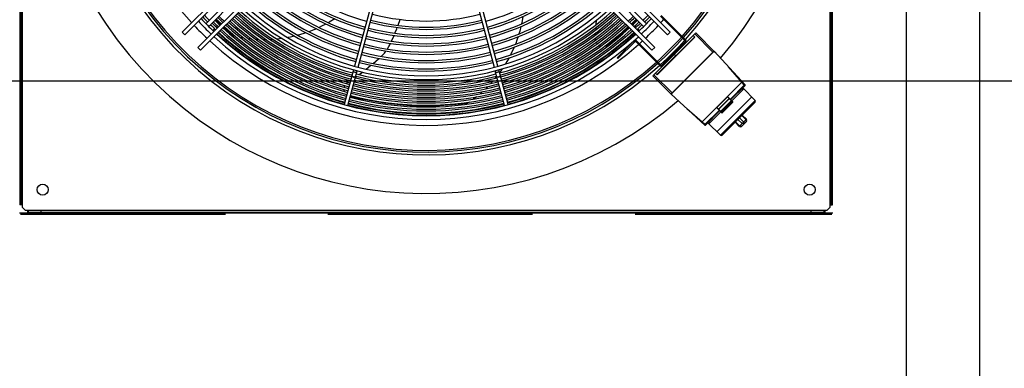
# Model space of a CAD drawing. Header units: centimetres. Extents: x -92429 to 178773, y 2337 to 428125.
# Tile 73 of 138: x 162424 to 162544, y 9222 to 9265. Entities that reach past the tile are written whole.
import ezdxf

# ---------------------------------------------------------------- set-up
doc = ezdxf.new("R2010")
doc.units = ezdxf.units.CM
doc.header["$LTSCALE"] = 50
doc.linetypes.add('Dach_Ist$0$DASHDOT2', pattern=[12.7, 6.35, -3.175, 0, -3.175])
doc.linetypes.add('DASHED', pattern=[0.75, 0.5, -0.25])
for name, color, linetype in [('Dach_Ist$0$ARCH_INFO_OSIE_IST', 179, 'Dach_Ist$0$DASHDOT2'), ('WL_rurociągi', 1, 'Continuous'), ('WL_urządzenia', 1, 'Continuous')]:
    doc.layers.add(name, color=color, linetype=linetype)

msp = doc.modelspace()

# ---------------------------------------------------------------- linework, layer by layer
at = {"layer": 'Dach_Ist$0$ARCH_INFO_OSIE_IST', "color": 8, "ltscale": 10}
msp.add_line((161514.32, 9257.62, 2170), (170738.27, 9257.62, 2170), dxfattribs=at)
at = {"layer": 'WL_rurociągi'}
for p, q in [((162541.27, 8844.62, 2170), (162541.27, 9737.62, 2170)), ((162532.32, 8864.81, 2170), (162532.32, 9717.44, 2170))]:
    msp.add_line(p, q, dxfattribs=at)
at = {"layer": 'WL_urządzenia', "color": 1, "linetype": 'Continuous'}
for p, q in [((162424.11, 9339.79, 2170), (162424.11, 9242.46, 2170)), ((162424.3, 9242.55, 2170), (162424.3, 9339.7, 2170)), ((162424.39, 9339.79, 2170), (162424.39, 9242.46, 2170)), ((162523.02, 9242.46, 2170), (162523.02, 9339.79, 2170)), ((162523.12, 9339.7, 2170), (162523.12, 9242.55, 2170)), ((162523.3, 9242.46, 2170), (162523.3, 9339.79, 2170)), ((162443.91, 9263.56, 2170), (162467.94, 9287.59, 2170)), ((162468.21, 9287.2, 2170), (162444.24, 9263.23, 2170)), ((162503.17, 9263.23, 2170), (162479.2, 9287.2, 2170)), ((162479.47, 9287.59, 2170), (162503.5, 9263.56, 2170)), ((162445.82, 9261.66, 2170), (162469.78, 9285.63, 2170)), ((162477.63, 9285.63, 2170), (162501.6, 9261.66, 2170)), ((162470.17, 9285.36, 2170), (162446.14, 9261.33, 2170)), ((162501.27, 9261.33, 2170), (162477.24, 9285.36, 2170)), ((162468.85, 9273.9, 2170), (162464.97, 9259.4, 2170)), ((162465.41, 9259.28, 2170), (162469.3, 9273.78, 2170)), ((162478.11, 9273.78, 2170), (162482, 9259.28, 2170)), ((162482.45, 9259.4, 2170), (162478.56, 9273.9, 2170)), ((162446.83, 9264.58, 2170), (162449.95, 9267.69, 2170)), ((162500.58, 9264.58, 2170), (162497.47, 9267.69, 2170)), ((162447.16, 9264.25, 2170), (162450.27, 9267.36, 2170)), ((162497.14, 9267.36, 2170), (162500.25, 9264.25, 2170)), ((162462.54, 9265.17, 2170), (162461.86, 9264.75, 2170)), ((162485.52, 9265.46, 2170), (162485.38, 9264.67, 2170)), ((162502.29, 9265.49, 2170), (162505.3, 9262.48, 2170)), ((162502.38, 9265.59, 2170), (162505.4, 9262.58, 2170)), ((162447.87, 9263.97, 2170), (162447.66, 9263.77, 2170)), ((162448.61, 9264.46, 2170), (162447.98, 9265.07, 2170)), ((162448.21, 9264.32, 2170), (162448.06, 9264.17, 2170)), ((162449.49, 9263.66, 2170), (162448.95, 9264.14, 2170)), ((162460.3, 9263.96, 2170), (162460, 9263.83, 2170)), ((162460.94, 9264.26, 2170), (162460.63, 9264.11, 2170)), ((162461.47, 9264.53, 2170), (162460.94, 9264.26, 2170)), ((162461.86, 9264.75, 2170), (162461.77, 9264.7, 2170)), ((162469.9, 9263.41, 2170), (162470.12, 9263.95, 2170)), ((162470.12, 9263.95, 2170), (162470.18, 9264.12, 2170)), ((162470.29, 9264.39, 2170), (162470.55, 9265.1, 2170)), ((162485.28, 9264.24, 2170), (162485.13, 9263.66, 2170)), ((162485.38, 9264.67, 2170), (162485.36, 9264.57, 2170)), ((162494.45, 9263.86, 2170), (162494.46, 9264.13, 2170)), ((162494.47, 9264.5, 2170), (162494.49, 9265.01, 2170)), ((162498.46, 9264.14, 2170), (162496.86, 9262.75, 2170)), ((162499.15, 9264.8, 2170), (162498.8, 9264.46, 2170)), ((162499.43, 9265.07, 2170), (162499.15, 9264.8, 2170)), ((162499.35, 9264.17, 2170), (162499.2, 9264.32, 2170)), ((162499.75, 9263.77, 2170), (162499.55, 9263.97, 2170)), ((162444.24, 9263.23, 2170), (162443.91, 9263.56, 2170)), ((162450, 9263.22, 2170), (162449.49, 9263.66, 2170)), ((162450.08, 9263.16, 2170), (162450, 9263.22, 2170)), ((162450.24, 9263.07, 2170), (162450.08, 9263.16, 2170)), ((162450.39, 9263.02, 2170), (162450.24, 9263.07, 2170)), ((162450.42, 9263.02, 2170), (162450.39, 9263.02, 2170)), ((162451.45, 9262.82, 2170), (162451.01, 9262.89, 2170)), ((162452.42, 9262.69, 2170), (162452, 9262.74, 2170)), ((162456.11, 9262.77, 2170), (162455.48, 9262.69, 2170)), ((162457.14, 9262.95, 2170), (162456.81, 9262.88, 2170)), ((162457.65, 9263.06, 2170), (162457.14, 9262.95, 2170)), ((162458.14, 9263.19, 2170), (162458.04, 9263.16, 2170)), ((162459.03, 9263.46, 2170), (162458.14, 9263.19, 2170)), ((162460, 9263.83, 2170), (162459.39, 9263.59, 2170)), ((162469.47, 9262.44, 2170), (162469.78, 9263.14, 2170)), ((162484.92, 9262.99, 2170), (162484.82, 9262.68, 2170)), ((162485.13, 9263.66, 2170), (162485.03, 9263.33, 2170)), ((162494.37, 9262.79, 2170), (162494.38, 9262.85, 2170)), ((162494.37, 9262.73, 2170), (162494.37, 9262.79, 2170)), ((162494.38, 9262.58, 2170), (162494.37, 9262.73, 2170)), ((162494.41, 9263.22, 2170), (162494.43, 9263.49, 2170)), ((162494.41, 9263.21, 2170), (162494.41, 9263.22, 2170)), ((162496.86, 9262.75, 2170), (162495.86, 9261.97, 2170)), ((162506.61, 9263.46, 2170), (162501.37, 9258.22, 2170)), ((162501.88, 9258.36, 2170), (162506.47, 9262.95, 2170)), ((162506.48, 9262.94, 2170), (162501.89, 9258.35, 2170)), ((162503.5, 9263.56, 2170), (162503.17, 9263.23, 2170)), ((162504.81, 9262.97, 2170), (162504.91, 9263.07, 2170)), ((162506.28, 9263.13, 2170), (162506.48, 9262.94, 2170)), ((162506.48, 9263.33, 2170), (162508.71, 9261.1, 2170)), ((162506.61, 9263.46, 2170), (162509.04, 9261.04, 2170)), ((162446.14, 9261.33, 2170), (162445.82, 9261.66, 2170)), ((162453.33, 9262.63, 2170), (162452.94, 9262.65, 2170)), ((162453.98, 9262.62, 2170), (162453.83, 9262.62, 2170)), ((162454.2, 9262.62, 2170), (162453.98, 9262.62, 2170)), ((162455.03, 9262.66, 2170), (162454.68, 9262.63, 2170)), ((162468.97, 9261.49, 2170), (162469, 9261.52, 2170)), ((162469, 9261.52, 2170), (162469.16, 9261.79, 2170)), ((162469.16, 9261.79, 2170), (162469.26, 9262, 2170)), ((162469.26, 9262, 2170), (162469.35, 9262.18, 2170)), ((162484.44, 9261.71, 2170), (162484.05, 9260.86, 2170)), ((162484.82, 9262.68, 2170), (162484.59, 9262.06, 2170)), ((162494.52, 9262.21, 2170), (162494.46, 9262.3, 2170)), ((162494.58, 9262.12, 2170), (162494.52, 9262.21, 2170)), ((162494.92, 9261.86, 2170), (162494.79, 9261.93, 2170)), ((162495.01, 9261.83, 2170), (162494.92, 9261.86, 2170)), ((162495.46, 9261.79, 2170), (162495.43, 9261.79, 2170)), ((162495.63, 9261.84, 2170), (162495.46, 9261.79, 2170)), ((162495.8, 9261.92, 2170), (162495.63, 9261.84, 2170)), ((162495.86, 9261.97, 2170), (162495.8, 9261.92, 2170)), ((162499.07, 9262.48, 2170), (162497.01, 9260.41, 2170)), ((162499.17, 9262.38, 2170), (162497.11, 9260.32, 2170)), ((162499.24, 9262.45, 2170), (162499.32, 9262.53, 2170)), ((162502.25, 9259.43, 2170), (162499.24, 9262.45, 2170)), ((162499.32, 9262.53, 2170), (162499.34, 9262.54, 2170)), ((162499.34, 9262.54, 2170), (162502.35, 9259.53, 2170)), ((162501.6, 9261.66, 2170), (162501.27, 9261.33, 2170)), ((162502.48, 9259.53, 2170), (162505.3, 9262.35, 2170)), ((162467.9, 9260.3, 2170), (162467.95, 9260.35, 2170)), ((162468.21, 9260.58, 2170), (162468.22, 9260.59, 2170)), ((162468.22, 9260.59, 2170), (162468.38, 9260.75, 2170)), ((162468.38, 9260.75, 2170), (162468.61, 9260.99, 2170)), ((162468.61, 9260.99, 2170), (162468.8, 9261.23, 2170)), ((162483.82, 9260.42, 2170), (162483.56, 9259.96, 2170)), ((162484.05, 9260.86, 2170), (162484.01, 9260.77, 2170)), ((162497.01, 9260.41, 2170), (162497.11, 9260.32, 2170)), ((162497.66, 9261.07, 2170), (162497.76, 9260.97, 2170)), ((162508.85, 9261.22, 2170), (162503.61, 9255.98, 2170)), ((162503.73, 9256.12, 2170), (162508.71, 9261.1, 2170)), ((162503.99, 9260.84, 2170), (162504.18, 9260.66, 2170)), ((162504.17, 9260.65, 2170), (162503.99, 9260.84, 2170)), ((162508.71, 9261.1, 2170), (162508.74, 9261.13, 2170)), ((162508.74, 9261.13, 2170), (162508.76, 9261.15, 2170)), ((162508.76, 9261.15, 2170), (162508.78, 9261.17, 2170)), ((162508.78, 9261.17, 2170), (162508.81, 9261.19, 2170)), ((162508.81, 9261.19, 2170), (162508.82, 9261.21, 2170)), ((162508.82, 9261.21, 2170), (162508.84, 9261.22, 2170)), ((162508.84, 9261.22, 2170), (162508.85, 9261.22, 2170)), ((162508.85, 9261.22, 2170), (162508.85, 9261.22, 2170)), ((162512.65, 9257.1, 2170), (162508.85, 9261.22, 2170)), ((162509.04, 9261.04, 2170), (162509.03, 9261.03, 2170)), ((162466.4, 9259.04, 2170), (162466.97, 9259.5, 2170)), ((162467.24, 9259.73, 2170), (162467.9, 9260.3, 2170)), ((162483.56, 9259.96, 2170), (162483.39, 9259.67, 2170)), ((162501.76, 9259.92, 2170), (162501.86, 9260.02, 2170)), ((162512.22, 9257.45, 2170), (162510.6, 9259.32, 2170)), ((162464.85, 9258.95, 2170), (162463.71, 9254.7, 2170)), ((162464.15, 9254.58, 2170), (162465.29, 9258.83, 2170)), ((162465.09, 9258.06, 2170), (162465.22, 9258.15, 2170)), ((162465.51, 9258.36, 2170), (162465.92, 9258.67, 2170)), ((162483.26, 9254.58, 2170), (162482.12, 9258.83, 2170)), ((162482.31, 9258.12, 2170), (162482.14, 9257.92, 2170)), ((162483.71, 9254.7, 2170), (162482.57, 9258.95, 2170)), ((162483, 9259.07, 2170), (162482.66, 9258.59, 2170)), ((162503.79, 9255.79, 2170), (162501.37, 9258.22, 2170)), ((162501.5, 9258.35, 2170), (162503.73, 9256.12, 2170)), ((162501.89, 9258.35, 2170), (162501.7, 9258.55, 2170)), ((162511.6, 9258.24, 2170), (162512.51, 9257.18, 2170)), ((162463.7, 9256.82, 2170), (162463.73, 9256.92, 2170)), ((162463.73, 9256.92, 2170), (162463.77, 9257.02, 2170)), ((162463.94, 9257.26, 2170), (162464.05, 9257.36, 2170)), ((162464.05, 9257.36, 2170), (162464.1, 9257.39, 2170)), ((162464.1, 9257.39, 2170), (162464.15, 9257.42, 2170)), ((162464.46, 9257.63, 2170), (162464.5, 9257.65, 2170)), ((162464.46, 9257.63, 2170), (162464.46, 9257.63, 2170)), ((162481.25, 9256.92, 2170), (162480.97, 9256.64, 2170)), ((162481.69, 9257.39, 2170), (162481.59, 9257.28, 2170)), ((162481.84, 9257.56, 2170), (162481.69, 9257.39, 2170)), ((162507.38, 9252.61, 2170), (162512.22, 9257.45, 2170)), ((162512.25, 9257.42, 2170), (162507.41, 9252.58, 2170)), ((162512.61, 9257.14, 2170), (162510.81, 9255.33, 2170)), ((162512.64, 9257.04, 2170), (162510.87, 9255.27, 2170)), ((162512.22, 9257.45, 2170), (162512.25, 9257.42, 2170)), ((162512.52, 9257.11, 2170), (162512.25, 9257.42, 2170)), ((162512.35, 9256.74, 2170), (162513.88, 9255.21, 2170)), ((162512.52, 9257.11, 2170), (162512.58, 9257.17, 2170)), ((162463.71, 9256.39, 2170), (162463.68, 9256.54, 2170)), ((162463.73, 9256.3, 2170), (162463.71, 9256.39, 2170)), ((162463.98, 9255.93, 2170), (162463.96, 9255.95, 2170)), ((162464.03, 9255.89, 2170), (162463.98, 9255.93, 2170)), ((162465.6, 9255.42, 2170), (162464.45, 9255.7, 2170)), ((162479.85, 9255.64, 2170), (162479.5, 9255.37, 2170)), ((162480.59, 9256.28, 2170), (162480.28, 9256, 2170)), ((162503.61, 9255.99, 2170), (162503.62, 9256.01, 2170)), ((162503.61, 9255.98, 2170), (162503.61, 9255.99, 2170)), ((162503.61, 9255.98, 2170), (162503.61, 9255.98, 2170)), ((162503.61, 9255.98, 2170), (162507.73, 9252.19, 2170)), ((162503.62, 9256.01, 2170), (162503.64, 9256.02, 2170)), ((162503.64, 9256.02, 2170), (162503.66, 9256.05, 2170)), ((162503.66, 9256.05, 2170), (162503.68, 9256.07, 2170)), ((162503.68, 9256.07, 2170), (162503.7, 9256.1, 2170)), ((162503.7, 9256.1, 2170), (162503.73, 9256.12, 2170)), ((162503.8, 9255.8, 2170), (162503.79, 9255.79, 2170)), ((162509.19, 9251.37, 2170), (162513.46, 9255.64, 2170)), ((162510.49, 9255.63, 2170), (162509.2, 9254.34, 2170)), ((162511.12, 9254.99, 2170), (162510.49, 9255.63, 2170)), ((162510.51, 9255.64, 2170), (162511.12, 9255.02, 2170)), ((162511, 9255.14, 2170), (162512.47, 9256.62, 2170)), ((162512.25, 9256.65, 2170), (162512.37, 9256.52, 2170)), ((162468.63, 9254.86, 2170), (162465.6, 9255.42, 2170)), ((162471.72, 9254.56, 2170), (162468.63, 9254.86, 2170)), ((162474.83, 9254.52, 2170), (162471.72, 9254.56, 2170)), ((162477.91, 9254.75, 2170), (162474.83, 9254.52, 2170)), ((162478.58, 9254.83, 2170), (162477.91, 9254.75, 2170)), ((162478.68, 9254.85, 2170), (162478.58, 9254.83, 2170)), ((162478.85, 9254.91, 2170), (162478.68, 9254.85, 2170)), ((162478.99, 9254.99, 2170), (162478.85, 9254.91, 2170)), ((162479.01, 9255.01, 2170), (162478.99, 9254.99, 2170)), ((162509.2, 9254.34, 2170), (162509.84, 9253.71, 2170)), ((162509.81, 9253.71, 2170), (162509.2, 9254.32, 2170)), ((162509.4, 9254.14, 2170), (162510.69, 9255.43, 2170)), ((162510.7, 9255.41, 2170), (162509.42, 9254.13, 2170)), ((162509.62, 9250.95, 2170), (162513.88, 9255.21, 2170)), ((162509.67, 9253.88, 2170), (162510.95, 9255.16, 2170)), ((162510.96, 9255.16, 2170), (162509.67, 9253.87, 2170)), ((162509.8, 9253.89, 2170), (162510.94, 9255.03, 2170)), ((162513.88, 9255.01, 2170), (162509.82, 9250.95, 2170)), ((162510.93, 9255, 2170), (162509.83, 9253.9, 2170)), ((162509.84, 9253.88, 2170), (162510.95, 9254.99, 2170)), ((162511.12, 9254.99, 2170), (162509.84, 9253.71, 2170)), ((162509.91, 9253.81, 2170), (162511.02, 9254.92, 2170)), ((162511.01, 9254.91, 2170), (162510.93, 9254.99, 2170)), ((162511.05, 9254.92, 2170), (162510.94, 9255.03, 2170)), ((162511.02, 9254.92, 2170), (162510.95, 9254.99, 2170)), ((162511.04, 9254.93, 2170), (162511.11, 9255, 2170)), ((162505.51, 9254.23, 2170), (162507.38, 9252.61, 2170)), ((162507.65, 9252.32, 2170), (162506.59, 9253.23, 2170)), ((162509.5, 9254.02, 2170), (162507.69, 9252.22, 2170)), ((162509.56, 9253.96, 2170), (162507.79, 9252.19, 2170)), ((162508.21, 9252.36, 2170), (162509.69, 9253.83, 2170)), ((162509.91, 9253.78, 2170), (162509.8, 9253.89, 2170)), ((162509.83, 9253.72, 2170), (162509.9, 9253.79, 2170)), ((162509.92, 9253.82, 2170), (162509.84, 9253.91, 2170)), ((162509.84, 9253.88, 2170), (162509.91, 9253.81, 2170)), ((162509.84, 9253.71, 2170), (162509.84, 9253.71, 2170)), ((162512.75, 9252.83, 2170), (162512.22, 9253.36, 2170)), ((162512.29, 9253.42, 2170), (162512.81, 9252.9, 2170)), ((162507.38, 9252.61, 2170), (162507.41, 9252.58, 2170)), ((162507.41, 9252.58, 2170), (162507.72, 9252.31, 2170)), ((162507.72, 9252.31, 2170), (162507.66, 9252.25, 2170)), ((162508.09, 9252.48, 2170), (162509.62, 9250.95, 2170)), ((162508.19, 9252.58, 2170), (162508.31, 9252.46, 2170)), ((162511.41, 9252.54, 2170), (162511.93, 9252.02, 2170)), ((162511.47, 9252.61, 2170), (162512, 9252.08, 2170)), ((162512.28, 9252.37, 2170), (162511.76, 9252.89, 2170)), ((162512.81, 9252.9, 2170), (162511.93, 9252.02, 2170)), ((162511.94, 9253.07, 2170), (162512.46, 9252.55, 2170)), ((162512.81, 9252.63, 2170), (162512.2, 9252.02, 2170)), ((162424.11, 9244.12, 2170), (162424.3, 9244.12, 2170)), ((162424.11, 9244.12, 2170), (162424.3, 9244.12, 2170)), ((162523.3, 9244.12, 2170), (162523.12, 9244.12, 2170)), ((162424.11, 9242.55, 2170), (162424.3, 9242.55, 2170)), ((162424.39, 9242.46, 2170), (162424.11, 9242.46, 2170)), ((162424.3, 9242.46, 2170), (162424.3, 9242.55, 2170)), ((162424.39, 9242.46, 2170), (162424.39, 9242.18, 2170)), ((162523.02, 9242.46, 2170), (162523.3, 9242.46, 2170)), ((162523.02, 9242.18, 2170), (162523.02, 9242.46, 2170)), ((162523.12, 9242.55, 2170), (162523.12, 9242.46, 2170)), ((162523.12, 9242.55, 2170), (162523.3, 9242.55, 2170)), ((162523.35, 9241.44, 2170), (162424.07, 9241.44, 2170)), ((162424.39, 9242.18, 2170), (162424.76, 9241.81, 2170)), ((162424.76, 9241.81, 2170), (162425.04, 9241.81, 2170)), ((162425.04, 9241.81, 2170), (162425.04, 9241.53, 2170)), ((162425.04, 9241.81, 2170), (162522.37, 9241.81, 2170)), ((162425.13, 9241.71, 2170), (162425.04, 9241.71, 2170)), ((162425.04, 9241.53, 2170), (162522.37, 9241.53, 2170)), ((162522.28, 9241.71, 2170), (162425.13, 9241.71, 2170)), ((162425.13, 9241.71, 2170), (162425.13, 9241.53, 2170)), ((162426.71, 9241.53, 2170), (162426.71, 9241.71, 2170)), ((162520.71, 9241.53, 2170), (162520.71, 9241.71, 2170)), ((162522.37, 9241.71, 2170), (162522.28, 9241.71, 2170)), ((162522.28, 9241.53, 2170), (162522.28, 9241.71, 2170)), ((162522.37, 9241.81, 2170), (162522.37, 9241.53, 2170)), ((162522.37, 9241.81, 2170), (162522.65, 9241.81, 2170)), ((162522.65, 9241.81, 2170), (162523.02, 9242.18, 2170))]:
    msp.add_line(p, q, dxfattribs=at)
at = {"layer": 'WL_urządzenia', "color": 1, "linetype": 'DASHED'}
msp.add_line((162424.2, 9241.3, 2170), (162523.21, 9241.3, 2170), dxfattribs=at)
at = {"layer": 'WL_urządzenia', "color": 1, "linetype": 'Continuous'}
for points in [[(162504.19, 9260.64, 0.207794), (162504.17, 9260.65)], [(162504.19, 9260.64, -0.207794), (162504.18, 9260.66)], [(162464.65, 9258.23, -0.407676), (162464.83, 9257.99, -0.407676), (162465.1, 9258.11)], [(162464.79, 9258.74, -0.037253), (162465.01, 9258.68, -0.037253), (162465.24, 9258.62)], [(162482.17, 9258.62, -0.037253), (162482.4, 9258.68, -0.037253), (162482.62, 9258.74)], [(162482.31, 9258.11, -0.407676), (162482.59, 9257.99, -0.407676), (162482.76, 9258.23)], [(162512.22, 9257.45, -0.050409), (162512.26, 9257.48)], [(162512.22, 9257.45, -0.039903), (162512.26, 9257.48)], [(162512.25, 9257.42, -0.395256), (162512.26, 9257.48)], [(162512.51, 9257.18, 0.383826), (162512.52, 9257.11)], [(162510.51, 9255.64, -0.279695), (162510.49, 9255.63)], [(162509.2, 9254.34, -0.279695), (162509.2, 9254.32)], [(162510.7, 9255.44, 0.039959), (162510.69, 9255.43)], [(162510.7, 9255.44, 0.413807), (162510.7, 9255.41)], [(162510.93, 9255, -0.080505), (162510.94, 9255.03)], [(162510.93, 9255, 0.372564), (162510.95, 9255)], [(162510.94, 9255.03, 0.05258), (162510.95, 9255)], [(162510.95, 9255.16, -0.390705), (162510.96, 9255.19)], [(162510.96, 9255.19, 0.408521), (162510.96, 9255.16)], [(162510.95, 9255, -0.213001), (162510.95, 9254.99)], [(162511.05, 9254.92, 0.350781), (162511.01, 9254.91)], [(162511.04, 9254.93, 0.308911), (162511.02, 9254.92)], [(162511.12, 9255.02, 0.308911), (162511.11, 9255)], [(162509.4, 9254.14, 0.039959), (162509.39, 9254.13)], [(162509.42, 9254.13, 0.413807), (162509.39, 9254.13)], [(162509.67, 9253.87, 0.408521), (162509.64, 9253.88)], [(162509.64, 9253.88, -0.390705), (162509.67, 9253.88)], [(162509.8, 9253.89, -0.080505), (162509.83, 9253.9)], [(162509.83, 9253.88, 0.05258), (162509.8, 9253.89)], [(162509.83, 9253.72, 0.308911), (162509.81, 9253.71)], [(162509.83, 9253.88, 0.372564), (162509.83, 9253.9)], [(162509.84, 9253.88, -0.213001), (162509.83, 9253.88)], [(162509.91, 9253.81, 0.308911), (162509.9, 9253.79)], [(162509.92, 9253.82, 0.350781), (162509.91, 9253.78)], [(162507.35, 9252.57, -0.050409), (162507.38, 9252.61)], [(162507.38, 9252.61, 0.039903), (162507.35, 9252.57)], [(162507.35, 9252.57, -0.395256), (162507.41, 9252.58)], [(162507.72, 9252.31, 0.383826), (162507.65, 9252.32)], [(162512, 9252.08, -0.353945), (162512.2, 9252.02)], [(162512.5, 9252.33, 0.393689), (162512.28, 9252.37)], [(162512.46, 9252.55, 0.393689), (162512.5, 9252.33)], [(162512.81, 9252.63, -0.353945), (162512.75, 9252.83)]]:
    msp.add_lwpolyline(points, format="xyb", dxfattribs=at)
for centre in [(162426.89, 9244.31, 2170), (162426.89, 9244.31, 2170), (162520.52, 9244.31, 2170), (162520.52, 9244.31, 2170)]:
    msp.add_circle(centre, 0.672, dxfattribs=at)
for centre, radius, start, end in [((162473.71, 9291.12, 2170), 47.28, 319.4416, 310.5584), ((162473.71, 9291.12, 2170), 42.57, 317.9961, 312.0039), ((162473.71, 9291.12, 2170), 42.22, 318.0205, 311.9795), ((162473.71, 9291.12, 2170), 42.01, 318.0356, 311.9644), ((162473.71, 9291.12, 2170), 38.96, 137.3179, 222.6821), ((162473.71, 9291.12, 2170), 28.25, 228.1975, 254.53), ((162473.71, 9291.12, 2170), 27.97, 228.2293, 254.5253), ((162473.71, 9291.12, 2170), 27.23, 228.3173, 254.5124), ((162473.71, 9291.12, 2170), 27.23, 285.4876, 311.6827), ((162473.71, 9291.12, 2170), 27.97, 285.4747, 311.7707), ((162473.71, 9291.12, 2170), 28.25, 285.47, 311.8025), ((162473.71, 9291.12, 2170), 30.01, 228.0099, 254.5576), ((162473.71, 9291.12, 2170), 29.27, 228.0861, 254.5464), ((162473.71, 9291.12, 2170), 28.99, 228.1157, 254.542), ((162473.71, 9291.12, 2170), 28.99, 285.458, 311.8843), ((162473.71, 9291.12, 2170), 29.27, 285.4536, 311.9139), ((162473.71, 9291.12, 2170), 30.01, 285.4424, 311.9901), ((162473.71, 9291.12, 2170), 31.31, 227.8851, 254.5759), ((162473.71, 9291.12, 2170), 31.03, 227.9109, 254.5721), ((162473.71, 9291.12, 2170), 30.29, 227.9822, 254.5616), ((162473.71, 9291.12, 2170), 30.29, 285.4384, 312.0178), ((162473.71, 9291.12, 2170), 31.03, 285.4279, 312.0891), ((162473.71, 9291.12, 2170), 31.31, 285.4241, 312.1149), ((162473.71, 9291.12, 2170), 33.37, 227.7066, 312.2934), ((162473.71, 9291.12, 2170), 32.91, 227.7448, 312.2552), ((162473.71, 9291.12, 2170), 32.33, 227.794, 254.5893), ((162473.71, 9291.12, 2170), 32.05, 227.8183, 254.5857), ((162473.71, 9291.12, 2170), 32.05, 285.4143, 312.1817), ((162473.71, 9291.12, 2170), 32.33, 285.4107, 312.206), ((162473.71, 9291.12, 2170), 37.78, 223.3125, 226.6875), ((162473.71, 9291.12, 2170), 37.48, 223.2993, 224.6457), ((162473.71, 9291.12, 2170), 37.2, 223.2866, 224.6431), ((162473.71, 9291.12, 2170), 36.5, 225.3638, 226.7464), ((162473.71, 9291.12, 2170), 36.22, 225.3666, 226.7598), ((162473.71, 9291.12, 2170), 36.01, 225.3687, 226.7702), ((162473.71, 9291.12, 2170), 35.03, 227.5785, 254.6209), ((162473.71, 9291.12, 2170), 34.75, 227.5992, 254.6179), ((162473.71, 9291.12, 2170), 34.54, 227.6152, 254.6155), ((162473.71, 9291.12, 2170), 34.26, 227.6364, 254.6124), ((162473.71, 9291.12, 2170), 34.05, 227.6529, 254.61), ((162473.71, 9291.12, 2170), 33.77, 227.6748, 254.6068), ((162473.71, 9291.12, 2170), 26.21, 255.5065, 284.4935), ((162473.71, 9291.12, 2170), 33.77, 285.3932, 312.3252), ((162473.71, 9291.12, 2170), 34.05, 285.39, 312.3471), ((162473.71, 9291.12, 2170), 34.26, 285.3876, 312.3636), ((162473.71, 9291.12, 2170), 34.54, 285.3845, 312.3848), ((162473.71, 9291.12, 2170), 34.75, 285.3821, 312.4008), ((162473.71, 9291.12, 2170), 35.03, 285.3791, 312.4215), ((162473.71, 9291.12, 2170), 36.01, 313.2298, 314.6313), ((162473.71, 9291.12, 2170), 36.22, 313.2402, 314.6334), ((162473.71, 9291.12, 2170), 36.5, 313.2536, 314.6362), ((162473.71, 9291.12, 2170), 37.78, 313.3125, 316.6875), ((162473.71, 9291.12, 2170), 37.2, 315.3569, 316.7134), ((162473.71, 9291.12, 2170), 37.48, 315.3543, 316.7007), ((162473.71, 9291.12, 2170), 38.96, 223.364, 226.636), ((162473.71, 9291.12, 2170), 38.24, 223.333, 226.667), ((162473.71, 9291.12, 2170), 37.48, 225.3543, 226.7007), ((162473.71, 9291.12, 2170), 37.2, 225.3569, 226.7134), ((162473.71, 9291.12, 2170), 36.99, 225.359, 226.7232), ((162473.71, 9291.12, 2170), 37.54, 226.4149, 226.6979), ((162473.71, 9291.12, 2170), 36.71, 225.3617, 226.7363), ((162473.71, 9291.12, 2170), 36.71, 227.4601, 254.6383), ((162473.71, 9291.12, 2170), 36.5, 227.4744, 254.6362), ((162473.71, 9291.12, 2170), 36.22, 227.4935, 254.6334), ((162473.71, 9291.12, 2170), 36.01, 227.5082, 254.6313), ((162473.71, 9291.12, 2170), 35.73, 227.5277, 254.6284), ((162473.71, 9291.12, 2170), 35.52, 227.5429, 254.6262), ((162473.71, 9291.12, 2170), 35.24, 227.5629, 254.6232), ((162473.71, 9291.12, 2170), 27.97, 255.4747, 284.5253), ((162473.71, 9291.12, 2170), 27.23, 255.4876, 284.5124), ((162473.71, 9291.12, 2170), 26.96, 255.4926, 284.5074), ((162473.71, 9291.12, 2170), 35.24, 285.3768, 312.4371), ((162473.71, 9291.12, 2170), 35.52, 285.3738, 312.4571), ((162473.71, 9291.12, 2170), 35.73, 285.3716, 312.4723), ((162473.71, 9291.12, 2170), 36.01, 285.3687, 312.4918), ((162473.71, 9291.12, 2170), 36.22, 285.3666, 312.5065), ((162473.71, 9291.12, 2170), 36.5, 285.3638, 312.5256), ((162473.71, 9291.12, 2170), 36.71, 285.3617, 312.5399), ((162473.71, 9291.12, 2170), 36.71, 313.2637, 314.6383), ((162473.71, 9291.12, 2170), 36.99, 313.2768, 314.641), ((162473.71, 9291.12, 2170), 37.2, 313.2866, 314.6431), ((162473.71, 9291.12, 2170), 37.48, 313.2993, 314.6457), ((162473.71, 9291.12, 2170), 37.54, 313.3021, 313.5851), ((162473.71, 9291.12, 2170), 38.24, 313.333, 316.667), ((162473.71, 9291.12, 2170), 38.96, 313.364, 316.636), ((162473.71, 9291.12, 2170), 38.96, 317.3179, 318.0685), ((162473.71, 9291.12, 2170), 37.73, 226.4079, 226.6896), ((162473.71, 9291.12, 2170), 38.24, 227.362, 312.638), ((162473.71, 9291.12, 2170), 37.78, 227.3909, 312.6091), ((162473.71, 9291.12, 2170), 37.73, 227.3939, 254.6481), ((162473.71, 9291.12, 2170), 37.54, 227.4057, 254.6463), ((162473.71, 9291.12, 2170), 37.48, 227.4096, 254.6457), ((162473.71, 9291.12, 2170), 37.2, 227.4276, 254.6431), ((162473.71, 9291.12, 2170), 36.99, 227.4416, 254.641), ((162473.71, 9291.12, 2170), 29.27, 255.4536, 284.5464), ((162473.71, 9291.12, 2170), 28.99, 255.458, 284.542), ((162473.71, 9291.12, 2170), 28.25, 255.47, 284.53), ((162473.71, 9291.12, 2170), 36.99, 285.359, 312.5584), ((162473.71, 9291.12, 2170), 37.2, 285.3569, 312.5724), ((162473.71, 9291.12, 2170), 37.48, 285.3543, 312.5904), ((162473.71, 9291.12, 2170), 37.54, 285.3537, 312.5943), ((162473.71, 9291.12, 2170), 37.73, 285.3519, 312.6061), ((162473.71, 9291.12, 2170), 37.73, 313.3104, 313.5921), ((162473.71, 9291.12, 2170), 42.01, 312.1543, 317.8457), ((162473.71, 9291.12, 2170), 42.22, 312.1685, 317.8315), ((162473.71, 9291.12, 2170), 38.96, 227.3179, 311.7267), ((162473.71, 9291.12, 2170), 30.29, 255.4384, 284.5616), ((162473.71, 9291.12, 2170), 30.01, 255.4424, 284.5576), ((162499.24, 9262.32, 2170), 0.232, 68.5782, 135), ((162499.24, 9262.32, 2170), 0.0927, 45, 135), ((162473.71, 9291.12, 2170), 38.96, 311.9315, 312.6821), ((162473.71, 9291.12, 2170), 42.57, 312.1913, 317.8087), ((162505.24, 9262.41, 2170), 0.0927, 315, 45), ((162505.24, 9262.41, 2170), 0.232, 315, 45), ((162473.71, 9291.12, 2170), 31.31, 255.4241, 284.5759), ((162473.71, 9291.12, 2170), 31.03, 255.4279, 284.5721), ((162473.71, 9291.12, 2170), 32.33, 255.4107, 284.5893), ((162473.71, 9291.12, 2170), 32.05, 255.4143, 284.5857), ((162502.42, 9259.59, 2170), 0.232, 225, 315), ((162502.42, 9259.59, 2170), 0.0927, 225, 315), ((162473.71, 9291.12, 2170), 34.26, 255.3876, 284.6124), ((162473.71, 9291.12, 2170), 34.05, 255.39, 284.61), ((162473.71, 9291.12, 2170), 33.77, 255.3932, 284.6068), ((162473.71, 9291.12, 2170), 35.52, 255.3738, 284.6262), ((162473.71, 9291.12, 2170), 35.24, 255.3768, 284.6232), ((162473.71, 9291.12, 2170), 35.03, 255.3791, 284.6209), ((162473.71, 9291.12, 2170), 34.75, 255.3821, 284.6179), ((162473.71, 9291.12, 2170), 34.54, 255.3845, 284.6155), ((162512.61, 9257.07, 2170), 0.0464, 315, 42.6453), ((162473.71, 9291.12, 2170), 36.71, 255.3617, 284.6383), ((162473.71, 9291.12, 2170), 36.5, 255.3638, 284.6362), ((162473.71, 9291.12, 2170), 36.22, 255.3666, 284.6334), ((162473.71, 9291.12, 2170), 36.01, 255.3687, 284.6313), ((162473.71, 9291.12, 2170), 35.73, 255.3716, 284.6284), ((162473.71, 9291.12, 2170), 37.73, 255.3519, 284.6481), ((162473.71, 9291.12, 2170), 37.54, 255.3537, 284.6463), ((162473.71, 9291.12, 2170), 37.48, 255.3543, 284.6457), ((162473.71, 9291.12, 2170), 37.2, 255.3569, 284.6431), ((162473.71, 9291.12, 2170), 36.99, 255.359, 284.641), ((162510.94, 9254.98, 2170), 0.0185, 45, 135), ((162511.04, 9254.93, 2170), 0.0185, 225, 315), ((162511.11, 9255.01, 2170), 0.0185, 315, 45), ((162513.78, 9255.11, 2170), 0.139, 315, 45), ((162509.82, 9253.72, 2170), 0.0185, 225, 315), ((162509.85, 9253.89, 2170), 0.0185, 135, 225), ((162509.9, 9253.79, 2170), 0.0185, 315, 45), ((162507.76, 9252.22, 2170), 0.0464, 227.3547, 315), ((162512.07, 9252.15, 2170), 0.185, 225, 315), ((162512.68, 9252.76, 2170), 0.185, 315, 45), ((162509.72, 9251.05, 2170), 0.139, 225, 315)]:
    msp.add_arc(centre, radius, start, end, dxfattribs=at)

doc.saveas('drawing.dxf')
